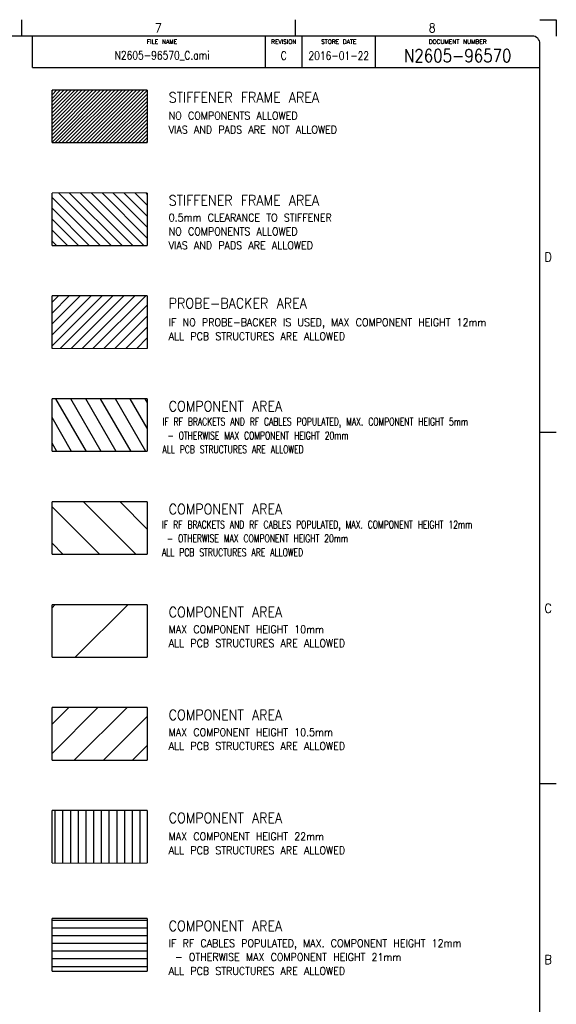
# Model space of a CAD drawing. Header units: inches. Extents: x 71 to 912, y 11 to 605.
# Tile 18 of 18: x 703 to 912, y 222 to 605. Entities that reach past the tile are written whole.
import ezdxf

# ---------------------------------------------------------------- set-up
doc = ezdxf.new("R2010")
doc.units = ezdxf.units.IN
doc.layers.add('1', color=7, linetype='Continuous')
doc.styles.add('CONVERTER_12', font='txt.shx', dxfattribs={"width": 0.9})
doc.styles.add('CONVERTER_13', font='txt.shx', dxfattribs={"width": 0.72})
doc.styles.add('CONVERTER_14', font='txt.shx', dxfattribs={"width": 1.035})
doc.styles.add('CONVERTER_15', font='complex.shx', dxfattribs={"width": 0.855})
doc.styles.add('CONVERTER_16', font='txt.shx', dxfattribs={"width": 0.81})

# ---------------------------------------------------------------- blocks, each defined once
blk = doc.blocks.new('Drawing_Grid_Zones__10', base_point=(76.97, 17.25))
at = {"layer": '1', "color": 4, "linetype": 'Continuous'}
for p, q in [((703.84, 604.9), (703.84, 598.55)), ((810.2, 604.9), (810.2, 598.55)), ((905.27, 604.9), (911.62, 604.9)), ((911.62, 604.9), (911.62, 598.55)), ((911.62, 444.43), (905.27, 444.43)), ((911.62, 307.9), (905.27, 307.9))]:
    blk.add_line(p, q, dxfattribs=at)
at = {"layer": '1', "color": 4, "char_height": 3.5, "attachment_point": 5, "line_spacing_factor": 1.080432, "style": 'CONVERTER_12'}
for s, insert in [('7', (757.02, 601.73)), ('8', (863.38, 601.73)), ('D', (908.44, 512.69)), ('C', (908.44, 376.16)), ('B', (908.44, 239.64))]:
    blk.add_mtext(s, dxfattribs=dict(at, insert=insert))
blk = doc.blocks.new('A1_Size_Verigy_Frame__11', base_point=(76.97, 17.25))
at = {"color": 7, "linetype": 'Continuous'}
for p, q in [((708.18, 586.31), (708.18, 598.55)), ((841.37, 586.31), (841.37, 598.55)), ((708.18, 586.31), (905.27, 586.31))]:
    blk.add_line(p, q, dxfattribs=at)
at = {"layer": '1', "color": 7, "linetype": 'Continuous'}
for p, q in [((902.27, 598.55), (79.97, 598.55)), ((905.27, 20.25), (905.27, 595.55))]:
    blk.add_line(p, q, dxfattribs=at)
at = {"layer": '1', "color": 4, "linetype": 'Continuous'}
for p, q in [((798.62, 586.31), (798.62, 598.55)), ((812.89, 586.31), (812.89, 598.55))]:
    blk.add_line(p, q, dxfattribs=at)
at = {"layer": '1', "color": 7, "linetype": 'Continuous'}
blk.add_arc((902.27, 595.55), 3, 0, 90, dxfattribs=at)
at = {"layer": '1'}
blk.add_blockref('Drawing_Grid_Zones__10', (76.97, 17.25), dxfattribs=at)
at = {"color": 4}
for s, insert, char_height, attachment_point, line_spacing_factor, style in [('FILE NAME', (758.49, 597.14), 1.6, 2, 1.12545, 'CONVERTER_14'), ('REVISION', (805.75, 597.14), 1.6, 2, 1.12545, 'CONVERTER_14'), ('STORE DATE', (827.13, 597.14), 1.6, 2, 1.12545, 'CONVERTER_14'), ('DOCUMENT NUMBER', (873.32, 597.14), 1.6, 2, 1.12545, 'CONVERTER_14'), ('N2605-96570_C.ami', (758.49, 590.91), 3.2, 5, 1.020408, 'CONVERTER_16'), ('2016-01-22', (827.13, 590.91), 3.2, 5, 1.020408, 'CONVERTER_16')]:
    blk.add_mtext(s, dxfattribs=dict(at, insert=insert, char_height=char_height, attachment_point=attachment_point, line_spacing_factor=line_spacing_factor, style=style))
at = {"color": 3, "insert": (873.32, 590.91), "char_height": 5, "attachment_point": 5, "line_spacing_factor": 1.020408, "style": 'CONVERTER_15'}
blk.add_mtext('N2605-96570', dxfattribs=at)
at = {"layer": '1', "color": 4, "insert": (805.75, 590.91), "char_height": 3.2, "attachment_point": 5, "line_spacing_factor": 1.020408, "style": 'CONVERTER_16'}
blk.add_mtext('C', dxfattribs=at)

msp = doc.modelspace()

# ---------------------------------------------------------------- hatches: boundary and pattern name
at = {"layer": '1', "linetype": 'Continuous'}
h = msp.add_hatch(dxfattribs=at)
h.set_pattern_fill('_USER', color=1, angle=45, pattern_type=0)
h.set_pattern_definition([(45, (0, 0), (-0.7071068, 0.7071068), [])])
h.paths.add_polyline_path([(752.75, 577.61), (752.75, 557.11), (715.75, 557.11), (715.75, 577.61)])
h = msp.add_hatch(dxfattribs=at)
h.set_pattern_fill('_USER', color=1, scale=3, angle=135, pattern_type=0)
h.set_pattern_definition([(135, (0, 0), (-2.12132, -2.12132), [])])
h.paths.add_polyline_path([(752.75, 537.61), (752.75, 517.11), (715.75, 517.11), (715.75, 537.61)])
h = msp.add_hatch(dxfattribs=at)
h.set_pattern_fill('_USER', color=4, scale=3, angle=45, pattern_type=0)
h.set_pattern_definition([(45, (0, 0), (-2.12132, 2.12132), [])])
h.paths.add_polyline_path([(752.75, 497.61), (752.75, 477.11), (715.75, 477.11), (715.75, 497.61)])
h = msp.add_hatch(dxfattribs=at)
h.set_pattern_fill('_USER', color=3, scale=5, angle=300, pattern_type=0)
h.set_pattern_definition([(300, (0, 0), (4.330127, 2.5), [])])
h.paths.add_polyline_path([(752.75, 457.61), (752.75, 437.11), (715.75, 437.11), (715.75, 457.61)])
h = msp.add_hatch(dxfattribs=at)
h.set_pattern_fill('_USER', color=5, scale=10, angle=135, pattern_type=0)
h.set_pattern_definition([(135, (0, 0), (-7.07107, -7.07107), [])])
h.paths.add_polyline_path([(752.75, 417.61), (752.75, 397.11), (715.75, 397.11), (715.75, 417.61)])
h = msp.add_hatch(dxfattribs=at)
h.set_pattern_fill('_USER', color=3, scale=20, angle=45, pattern_type=0)
h.set_pattern_definition([(45, (0, 0), (-14.14214, 14.14214), [])])
h.paths.add_polyline_path([(752.75, 377.61), (752.75, 357.11), (715.75, 357.11), (715.75, 377.61)])
h = msp.add_hatch(dxfattribs=at)
h.set_pattern_fill('_USER', color=6, scale=8, angle=45, pattern_type=0)
h.set_pattern_definition([(45, (0, 0), (-5.656854, 5.656854), [])])
h.paths.add_polyline_path([(752.75, 337.61), (752.75, 317.11), (715.75, 317.11), (715.75, 337.61)])
h = msp.add_hatch(dxfattribs=at)
h.set_pattern_fill('_USER', color=5, scale=3, angle=90, pattern_type=0)
h.set_pattern_definition([(90, (0, 0), (-3, -1e-15), [])])
h.paths.add_polyline_path([(752.75, 297.61), (752.75, 277.11), (715.75, 277.11), (715.75, 297.61)])
h = msp.add_hatch(dxfattribs=at)
h.set_pattern_fill('_USER', color=6, scale=3, pattern_type=0)
h.set_pattern_definition([(0, (0, 0), (0, 3), [])])
h.paths.add_polyline_path([(752.75, 255.61), (752.75, 235.11), (715.75, 235.11), (715.75, 255.61)])

# ---------------------------------------------------------------- linework, layer by layer
at = {"layer": '1', "color": 7, "linetype": 'Continuous', "const_width": 0.5}
for points in [[(715.75, 577.61), (752.75, 577.61)], [(715.75, 557.11), (715.75, 577.61)], [(752.75, 577.61), (752.75, 557.11)], [(752.75, 557.11), (715.75, 557.11)], [(715.75, 517.11), (715.75, 537.61)], [(715.75, 537.61), (752.75, 537.61)], [(752.75, 537.61), (752.75, 517.11)], [(752.75, 517.11), (715.75, 517.11)], [(715.75, 497.61), (752.75, 497.61)], [(715.75, 477.11), (715.75, 497.61)], [(752.75, 497.61), (752.75, 477.11)], [(752.75, 477.11), (715.75, 477.11)], [(715.75, 437.11), (715.75, 457.61)], [(715.75, 457.61), (752.75, 457.61)], [(752.75, 457.61), (752.75, 437.11)], [(752.75, 437.11), (715.75, 437.11)], [(715.75, 417.61), (752.75, 417.61)], [(715.75, 397.11), (715.75, 417.61)], [(752.75, 417.61), (752.75, 397.11)], [(752.75, 397.11), (715.75, 397.11)], [(715.75, 377.61), (752.75, 377.61)], [(715.75, 357.11), (715.75, 377.61)], [(752.75, 377.61), (752.75, 357.11)], [(752.75, 357.11), (715.75, 357.11)], [(715.75, 317.11), (715.75, 337.61)], [(715.75, 337.61), (752.75, 337.61)], [(752.75, 337.61), (752.75, 317.11)], [(752.75, 317.11), (715.75, 317.11)], [(715.75, 297.61), (752.75, 297.61)], [(715.75, 277.11), (715.75, 297.61)], [(752.75, 297.61), (752.75, 277.11)], [(752.75, 277.11), (715.75, 277.11)], [(715.75, 255.61), (752.75, 255.61)], [(715.75, 235.11), (715.75, 255.61)], [(752.75, 255.61), (752.75, 235.11)], [(752.75, 235.11), (715.75, 235.11)]]:
    msp.add_lwpolyline(points, dxfattribs=at)

# ---------------------------------------------------------------- block references
msp.add_blockref('A1_Size_Verigy_Frame__11', (76.97, 17.25))

# ---------------------------------------------------------------- texts
at = {"layer": '1', "color": 3, "style": 'CONVERTER_12', "width": 0.9}
for s, p in [('STIFFENER FRAME AREA', (761.07, 572.69)), ('STIFFENER FRAME AREA', (761.07, 532.69)), ('PROBE-BACKER AREA', (761.07, 492.69)), ('COMPONENT AREA', (761.07, 452.69)), ('COMPONENT AREA', (761.07, 412.69)), ('COMPONENT AREA', (761.07, 372.69)), ('COMPONENT AREA', (761.07, 332.69)), ('COMPONENT AREA', (761.07, 292.69)), ('COMPONENT AREA', (761.07, 250.69))]:
    msp.add_text(s, height=4, dxfattribs=at).set_placement(p)
at = {"layer": '1', "color": 3, "char_height": 3, "attachment_point": 7, "line_spacing_factor": 1.080432}
for s, insert, style in [('NO COMPONENTS ALLOWED\\PVIAS AND PADS ARE NOT ALLOWED', (761.07, 560.69), 'CONVERTER_12'), ('0.5mm CLEARANCE TO STIFFENER\\PNO COMPONENTS ALLOWED\\PVIAS AND PADS ARE ALLOWED', (761.07, 515.69), 'CONVERTER_12'), ('IF NO PROBE-BACKER IS USED, MAX COMPONENT HEIGHT 12mm\\PALL PCB STRUCTURES ARE ALLOWED', (761.07, 480.39), 'CONVERTER_12'), ('IF RF BRACKETS AND RF CABLES POPULATED, MAX. COMPONENT HEIGHT 5mm\\P - OTHERWISE MAX COMPONENT HEIGHT 20mm\\PALL PCB STRUCTURES ARE ALLOWED', (758.67, 436.39), 'CONVERTER_13'), ('IF RF BRACKETS AND RF CABLES POPULATED, MAX. COMPONENT HEIGHT 12mm\\P - OTHERWISE MAX COMPONENT HEIGHT 20mm\\PALL PCB STRUCTURES ARE ALLOWED', (758.47, 396.39), 'CONVERTER_13'), ('MAX COMPONENT HEIGHT 10mm\\PALL PCB STRUCTURES ARE ALLOWED', (761.07, 361.09), 'CONVERTER_12'), ('MAX COMPONENT HEIGHT 10.5mm\\PALL PCB STRUCTURES ARE ALLOWED', (761.07, 321.09), 'CONVERTER_12'), ('MAX COMPONENT HEIGHT 22mm\\PALL PCB STRUCTURES ARE ALLOWED', (761.07, 280.59), 'CONVERTER_12'), ('IF RF CABLES POPULATED, MAX. COMPONENT HEIGHT 12mm\\P - OTHERWISE MAX COMPONENT HEIGHT 21mm\\PALL PCB STRUCTURES ARE ALLOWED', (761.07, 233.69), 'CONVERTER_12')]:
    msp.add_mtext(s, dxfattribs=dict(at, insert=insert, style=style))

doc.saveas('drawing.dxf')
